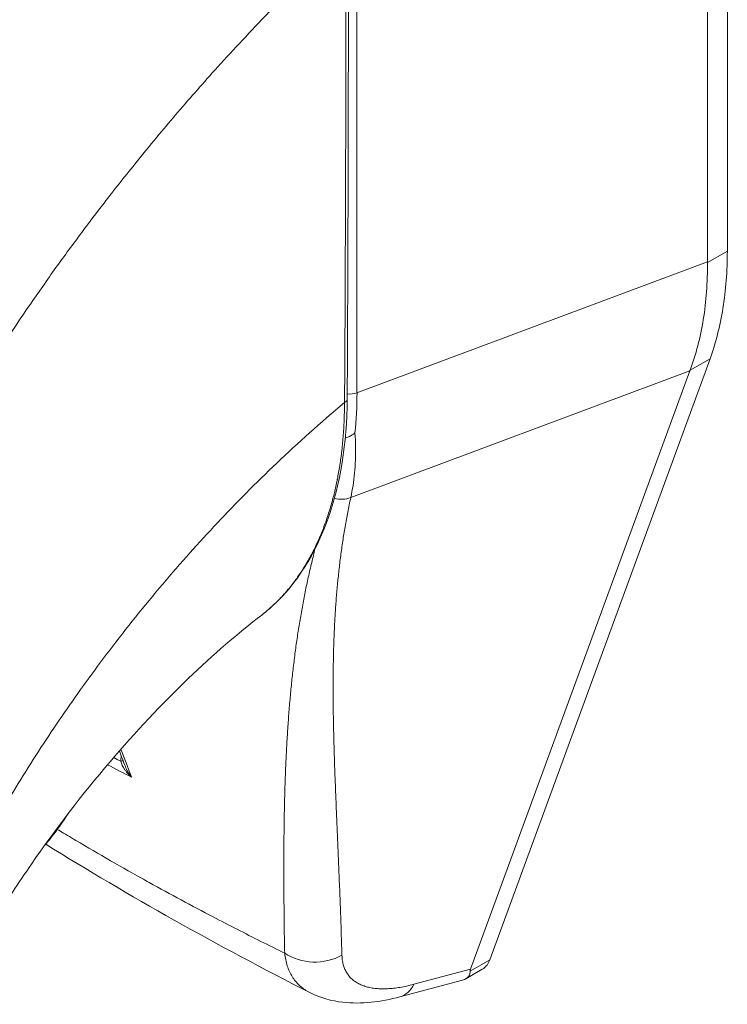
# Model space of a CAD drawing. Header units: inches. Extents: x 4 to 472, y 10 to 298.
# Tile 38 of 50: x 424.724 to 425.509, y 147.642 to 148.734. Entities that reach past the tile are written whole.
import ezdxf

# ---------------------------------------------------------------- set-up
doc = ezdxf.new("R2010")
doc.units = ezdxf.units.IN
doc.header["$LTSCALE"] = 28
doc.header["$MEASUREMENT"] = 0
doc.layers.add('Visible (ANSI)', color=7, linetype='Continuous', lineweight=5)
doc.layers.add('Visible Narrow (ANSI)', color=7, linetype='Continuous', lineweight=5)

msp = doc.modelspace()

# ---------------------------------------------------------------- linework, layer by layer
at = {"layer": 'Visible (ANSI)'}
for p, q in [((425.509, 148.4773), (425.509, 149.0915)), ((425.4869, 148.4653), (425.4869, 149.0743)), ((425.2454, 147.6912), (425.4898, 148.3579)), ((425.2242, 147.681), (425.4675, 148.3446)), ((425.2189, 147.6703), (425.2371, 147.6808)), ((425.1459, 147.6503), (425.2151, 147.6688))]:
    msp.add_line(p, q, dxfattribs=at)
for centre, major_axis, ratio, start_param, end_param in [((424.6944, 148.7223), (-0.2338, 0.406), 0.578093, 4.40779, 4.407791), ((424.6652, 148.7054), (0.3026, -0.5254), 0.578093, 6.171996, 6.172033), ((424.6652, 148.7054), (0.3163, -0.5493), 0.578093, 6.053216, 6.053257), ((425.4396, 147.7857), (-0.2155, -0.1081), 0.107777, 6.169061, 6.237889)]:
    msp.add_ellipse(centre, major_axis=major_axis, ratio=ratio, start_param=start_param, end_param=end_param, dxfattribs=at)
for points in [[(425.0887, 148.8294), (425.0887, 148.6569), (425.0883, 148.4848), (425.0874, 148.3129)], [(424.9438, 148.6815), (424.9438, 148.6815), (424.9438, 148.6815), (424.9438, 148.6815)], [(424.9335, 148.67), (424.9335, 148.67), (424.9335, 148.67), (424.9335, 148.67)], [(425.4869, 148.4653), (425.4869, 148.4651), (425.4869, 148.4648), (425.4869, 148.4646)], [(425.4677, 148.3452), (425.4676, 148.345), (425.4675, 148.3448), (425.4675, 148.3446)], [(424.9925, 148.0737), (424.9925, 148.0737), (424.9925, 148.0737), (424.9925, 148.0737)], [(424.8026, 148.0062), (424.8026, 148.0062), (424.8026, 148.0062), (424.8026, 148.0062)], [(424.8413, 147.9056), (424.8391, 147.9114), (424.8369, 147.9172), (424.8347, 147.923)], [(425.0459, 147.655), (424.9433, 147.7072), (424.8451, 147.7623), (424.7529, 147.8195)], [(425.0459, 147.655), (425.0459, 147.655), (425.0459, 147.655), (425.0459, 147.655)]]:
    msp.add_open_spline(points, degree=3, dxfattribs=at)
for points, knots in [([(425.509, 148.4773), (425.509, 148.4551), (425.5073, 148.4339), (425.5009, 148.3939), (425.4961, 148.3751), (425.4898, 148.3579)], [0, 0, 0, 0, 0.294946, 0.294946, 0.5898921, 0.5898921, 0.5898921, 0.5898921]), ([(425.4677, 148.3452), (425.4742, 148.3625), (425.4791, 148.3813), (425.4856, 148.4214), (425.4871, 148.4425), (425.4869, 148.4646)], [-0.5896434, -0.5896434, -0.5896434, -0.5896434, -0.2948439, -0.2948439, 0, 0, 0, 0]), ([(425.0874, 148.3129), (425.0871, 148.2642), (425.0798, 148.2188), (425.0522, 148.1417), (425.0316, 148.1088), (425.0012, 148.0807), (424.9969, 148.0771), (424.9925, 148.0737)], [0, 0, 0, 0, 0.647391, 0.647391, 1.290893, 1.290893, 1.392362, 1.392362, 1.392362, 1.392362]), ([(425.0852, 148.2699), (425.0861, 148.2702), (425.087, 148.2705), (425.0892, 148.2715), (425.0905, 148.2721), (425.093, 148.2735), (425.0941, 148.2742), (425.0955, 148.2752), (425.0957, 148.2754), (425.0959, 148.2756)], [0.02312455, 0.02312455, 0.02312455, 0.02312455, 0.03464891, 0.03464891, 0.05076492, 0.05076492, 0.06565697, 0.06565697, 0.06905546, 0.06905546, 0.06905546, 0.06905546]), ([(424.9925, 148.0737), (424.9666, 148.0537), (424.9387, 148.0297), (424.8818, 147.9751), (424.8523, 147.9438), (424.7934, 147.8748), (424.7637, 147.836), (424.7229, 147.7769), (424.7093, 147.7562), (424.6968, 147.7358)], [0, 0, 0, 0, 0.446381, 0.446381, 0.917028, 0.917028, 1.437182, 1.437182, 1.715865, 1.715865, 1.715865, 1.715865]), ([(424.751, 147.8173), (424.7549, 147.8218), (424.7586, 147.8265), (424.7679, 147.8386), (424.7733, 147.8463), (424.7785, 147.8543)], [4.8430268, 4.8430268, 4.8430268, 4.8430268, 4.9280206, 4.9280206, 5.0602925, 5.0602925, 5.0602925, 5.0602925]), ([(425.2454, 147.6912), (425.2446, 147.6891), (425.2427, 147.6855), (425.2397, 147.6824), (425.2377, 147.6811), (425.2371, 147.6808)], [0, 0, 0, 0, 0.1629274, 0.3097424, 0.3660715, 0.3660715, 0.3660715, 0.3660715]), ([(425.2151, 147.6688), (425.2182, 147.6696), (425.2205, 147.671), (425.2236, 147.675), (425.2239, 147.6771), (425.2238, 147.6788)], [-0.07791979, -0.07791979, -0.07791979, -0.07791979, -0.03979196, -0.03979196, 0, 0, 0, 0]), ([(425.1459, 147.6503), (425.1243, 147.6446), (425.1029, 147.642), (425.0699, 147.6457), (425.0574, 147.6492), (425.0459, 147.655)], [0, 0, 0, 0, 0.2802006, 0.2802006, 0.4544918, 0.4544918, 0.4544918, 0.4544918])]:
    msp.add_open_spline(points, degree=3, knots=knots, dxfattribs=at)
at = {"layer": 'Visible Narrow (ANSI)'}
for p, q in [((425.0982, 148.3201), (425.0982, 148.8502)), ((425.509, 148.4773), (425.4869, 148.4646)), ((425.0982, 148.3201), (425.4869, 148.4653)), ((424.7326, 148.4136), (424.7326, 148.4137)), ((425.4898, 148.3579), (425.4677, 148.3452)), ((425.0913, 148.204), (425.4675, 148.3446)), ((424.9238, 148.1547), (424.9238, 148.1547)), ((425.2454, 147.6912), (425.2238, 147.6788)), ((425.1611, 147.6642), (425.2242, 147.681))]:
    msp.add_line(p, q, dxfattribs=at)
for centre, major_axis, ratio, start_param, end_param in [((424.6652, 148.7054), (-0.2269, 0.394), 0.578093, 4.366568, 4.36657), ((424.6652, 148.7054), (0.2159, -0.3749), 0.578093, 1.195007, 1.195009), ((425.0903, 148.3266), (0.0138, 0), 0.575862, 4.268565, 4.268603), ((425.0903, 148.3266), (0.0138, 0), 0.575862, 4.496178, 5.323254), ((424.7541, 148.5202), (-0.242, 0.4249), 0.575806, 3.816727, 3.931565), ((425.0791, 148.313), (0.00827, -0.00005), 0.57969, 5.407124, 6.283185), ((425.079, 148.2216), (-0.0223, 0.0068), 0.823046, 1.56111, 2.375041), ((424.6827, 147.9319), (-0.0789, -0.1374), 0.578826, 2.345857, 2.345918), ((424.673, 147.9375), (-0.0721, -0.1255), 0.578826, 2.080806, 2.081075), ((424.8315, 147.9127), (-0.00827, -0.00016), 0.178961, 2.18534, 2.655979), ((425.0521, 147.7358), (-0.0551, -0.0016), 0.851152, 0.87929, 2.110203), ((425.1317, 147.7036), (0.0142, -0.0533), 0.593599, 6.283184, 6.877153)]:
    msp.add_ellipse(centre, major_axis=major_axis, ratio=ratio, start_param=start_param, end_param=end_param, dxfattribs=at)
for points, knots in [([(424.6296, 148.2499), (424.6313, 148.2527), (424.6329, 148.2555), (424.6345, 148.2583), (424.6466, 148.2791), (424.6593, 148.3003), (424.673, 148.3224), (424.6748, 148.3252), (424.6766, 148.3281), (424.6784, 148.331), (424.6904, 148.3501), (424.7032, 148.3698), (424.7162, 148.3893), (424.7224, 148.3986), (424.7286, 148.4079), (424.7349, 148.417), (424.7447, 148.4312), (424.7545, 148.4452), (424.7643, 148.4589), (424.7739, 148.4723), (424.7835, 148.4853), (424.793, 148.498), (424.8012, 148.5091), (424.8094, 148.5198), (424.8176, 148.5305), (424.8287, 148.5448), (424.8399, 148.559), (424.8516, 148.5736), (424.8596, 148.5835), (424.8678, 148.5935), (424.8763, 148.6037), (424.8897, 148.6199), (424.9038, 148.6364), (424.9186, 148.6532), (424.9257, 148.6613), (424.9331, 148.6696), (424.9405, 148.6779), (424.9582, 148.6974), (424.9768, 148.7174), (424.9963, 148.7377), (425.001, 148.7425), (425.0057, 148.7473), (425.0104, 148.7522), (425.0342, 148.7764), (425.0594, 148.801), (425.086, 148.8259)], [0, 0, 0, 0, 0.0152892, 0.0152892, 0.0152892, 0.1281656, 0.1281656, 0.1281656, 0.1428571, 0.1428571, 0.1428571, 0.2397281, 0.2397281, 0.2397281, 0.2857143, 0.2857143, 0.2857143, 0.3578831, 0.3578831, 0.3578831, 0.4285714, 0.4285714, 0.4285714, 0.4897426, 0.4897426, 0.4897426, 0.5714286, 0.5714286, 0.5714286, 0.6267197, 0.6267197, 0.6267197, 0.7142857, 0.7142857, 0.7142857, 0.756805, 0.756805, 0.756805, 0.8571429, 0.8571429, 0.8571429, 0.8810186, 0.8810186, 0.8810186, 1, 1, 1, 1]), ([(425.0844, 148.3093), (425.0847, 148.3515), (425.0849, 148.394), (425.0851, 148.4345), (425.0852, 148.475), (425.0854, 148.5136), (425.0855, 148.555), (425.0857, 148.5964), (425.0858, 148.6405), (425.0859, 148.685), (425.086, 148.7294), (425.086, 148.7742), (425.086, 148.8259)], [0, 0, 0, 0, 0.25, 0.25, 0.25, 0.5, 0.5, 0.5, 0.75, 0.75, 0.75, 1, 1, 1, 1]), ([(424.6529, 147.7615), (424.6629, 147.7816), (424.674, 147.8027), (424.6866, 147.8253), (424.6992, 147.848), (424.7133, 147.8721), (424.728, 147.8958), (424.7428, 147.9195), (424.758, 147.9427), (424.7737, 147.9655), (424.7894, 147.9883), (424.8056, 148.0107), (424.8239, 148.0347), (424.8422, 148.0586), (424.8626, 148.0841), (424.8827, 148.1079), (424.9028, 148.1317), (424.9226, 148.1538), (424.9433, 148.1758), (424.9641, 148.1979), (424.9858, 148.2199), (425.0093, 148.2422), (425.0327, 148.2645), (425.0577, 148.287), (425.0844, 148.3093)], [0, 0, 0, 0, 0.125, 0.125, 0.125, 0.25, 0.25, 0.25, 0.375, 0.375, 0.375, 0.5, 0.5, 0.5, 0.625, 0.625, 0.625, 0.75, 0.75, 0.75, 0.875, 0.875, 0.875, 1, 1, 1, 1]), ([(424.9925, 148.0737), (424.9929, 148.074), (424.9932, 148.0743), (424.9936, 148.0746), (424.9945, 148.0753), (424.9953, 148.0759), (424.9962, 148.0766), (424.9994, 148.0793), (425.0028, 148.0822), (425.0061, 148.0853), (425.0069, 148.0861), (425.0077, 148.0869), (425.0085, 148.0876), (425.0119, 148.0909), (425.0152, 148.0944), (425.0184, 148.0981), (425.0191, 148.0988), (425.0198, 148.0996), (425.0205, 148.1004), (425.0236, 148.1042), (425.0267, 148.108), (425.0296, 148.1119), (425.0302, 148.1127), (425.0307, 148.1135), (425.0313, 148.1143), (425.0342, 148.1183), (425.037, 148.1225), (425.0396, 148.1268), (425.0401, 148.1275), (425.0406, 148.1283), (425.041, 148.1291), (425.0437, 148.1334), (425.0462, 148.1379), (425.0485, 148.1424), (425.0489, 148.1431), (425.0493, 148.1439), (425.0497, 148.1446), (425.052, 148.1492), (425.0542, 148.1539), (425.0563, 148.1587), (425.0566, 148.1593), (425.0569, 148.16), (425.0572, 148.1607), (425.0592, 148.1655), (425.0612, 148.1704), (425.0629, 148.1754), (425.0632, 148.176), (425.0634, 148.1766), (425.0636, 148.1772), (425.0654, 148.1822), (425.067, 148.1873), (425.0685, 148.1922), (425.0686, 148.1927), (425.0688, 148.1932), (425.0689, 148.1937), (425.0704, 148.1986), (425.0717, 148.2034), (425.0728, 148.208), (425.0729, 148.2084), (425.073, 148.2088), (425.0731, 148.2092), (425.0742, 148.2139), (425.0753, 148.2186), (425.0762, 148.2233), (425.0763, 148.2236), (425.0763, 148.224), (425.0764, 148.2243), (425.0774, 148.2291), (425.0782, 148.2341), (425.079, 148.2392), (425.0791, 148.2394), (425.0791, 148.2397), (425.0792, 148.24), (425.08, 148.2451), (425.0807, 148.2504), (425.0813, 148.2558), (425.0813, 148.256), (425.0814, 148.2562), (425.0814, 148.2564), (425.082, 148.2619), (425.0825, 148.2675), (425.083, 148.2733), (425.083, 148.2734), (425.083, 148.2735), (425.083, 148.2736), (425.0834, 148.2795), (425.0838, 148.2856), (425.084, 148.2916), (425.0842, 148.2976), (425.0843, 148.3035), (425.0844, 148.3093)], [0.6998682, 0.6998682, 0.6998682, 0.6998682, 0.7017394, 0.7017394, 0.7017394, 0.7058824, 0.7058824, 0.7058824, 0.7216774, 0.7216774, 0.7216774, 0.7254902, 0.7254902, 0.7254902, 0.7415813, 0.7415813, 0.7415813, 0.745098, 0.745098, 0.745098, 0.7614429, 0.7614429, 0.7614429, 0.7647059, 0.7647059, 0.7647059, 0.781345, 0.781345, 0.781345, 0.7843137, 0.7843137, 0.7843137, 0.8012383, 0.8012383, 0.8012383, 0.8039216, 0.8039216, 0.8039216, 0.8211313, 0.8211313, 0.8211313, 0.8235294, 0.8235294, 0.8235294, 0.841031, 0.841031, 0.841031, 0.8431373, 0.8431373, 0.8431373, 0.8609352, 0.8609352, 0.8609352, 0.8627451, 0.8627451, 0.8627451, 0.8808002, 0.8808002, 0.8808002, 0.8823529, 0.8823529, 0.8823529, 0.9006992, 0.9006992, 0.9006992, 0.9019608, 0.9019608, 0.9019608, 0.9206058, 0.9206058, 0.9206058, 0.9215686, 0.9215686, 0.9215686, 0.9404978, 0.9404978, 0.9404978, 0.9411765, 0.9411765, 0.9411765, 0.9603964, 0.9603964, 0.9603964, 0.9607843, 0.9607843, 0.9607843, 0.9802899, 0.9802899, 0.9802899, 1, 1, 1, 1]), ([(425.0959, 148.2756), (425.0963, 148.2704), (425.0965, 148.2653), (425.0966, 148.2602), (425.0966, 148.2552), (425.0966, 148.2502), (425.0964, 148.2454), (425.0962, 148.2405), (425.0959, 148.2357), (425.0955, 148.231), (425.095, 148.2263), (425.0944, 148.2217), (425.0938, 148.2172), (425.0931, 148.2127), (425.0922, 148.2083), (425.0913, 148.204)], [0, 0, 0, 0, 0.2, 0.2, 0.2, 0.4, 0.4, 0.4, 0.6, 0.6, 0.6, 0.8, 0.8, 0.8, 1, 1, 1, 1]), ([(425.0913, 148.204), (425.0901, 148.1985), (425.089, 148.1931), (425.088, 148.1877), (425.0869, 148.1824), (425.086, 148.177), (425.085, 148.1716), (425.0841, 148.1662), (425.0832, 148.1608), (425.0824, 148.1555), (425.0816, 148.1501), (425.0808, 148.1447), (425.0801, 148.1393), (425.0794, 148.134), (425.0788, 148.1286), (425.0782, 148.1232), (425.0776, 148.1178), (425.077, 148.1124), (425.0765, 148.107), (425.076, 148.1016), (425.0755, 148.0962), (425.0751, 148.0907), (425.0747, 148.0853), (425.0743, 148.0798), (425.074, 148.0743), (425.0736, 148.0688), (425.0733, 148.0633), (425.0731, 148.0577), (425.0728, 148.0522), (425.0726, 148.0466), (425.0724, 148.0409), (425.0722, 148.0353), (425.0721, 148.0296), (425.072, 148.0239), (425.0719, 148.0182), (425.0718, 148.0124), (425.0717, 148.0066), (425.0717, 148.0007), (425.0717, 147.9948), (425.0717, 147.9889), (425.0717, 147.9829), (425.0718, 147.9769), (425.0718, 147.9708), (425.0719, 147.9647), (425.072, 147.9585), (425.0722, 147.9522), (425.0723, 147.9459), (425.0724, 147.9396), (425.0726, 147.9331), (425.0728, 147.9267), (425.073, 147.9201), (425.0732, 147.9134), (425.0734, 147.9068), (425.0736, 147.9), (425.0739, 147.8931), (425.0742, 147.8862), (425.0744, 147.8792), (425.0747, 147.8721), (425.075, 147.8649), (425.0753, 147.8576), (425.0756, 147.8502), (425.0759, 147.8428), (425.0763, 147.8352), (425.0766, 147.8274), (425.0769, 147.8197), (425.0772, 147.8118), (425.0776, 147.8037), (425.0779, 147.7956), (425.0783, 147.7873), (425.0786, 147.7788), (425.079, 147.7703), (425.0793, 147.7616), (425.0796, 147.7527), (425.08, 147.7438), (425.0803, 147.7347), (425.0806, 147.7253), (425.0809, 147.7159), (425.0812, 147.7063), (425.0815, 147.6964)], [0, 0, 0, 0, 0.038462, 0.038462, 0.038462, 0.076923, 0.076923, 0.076923, 0.115385, 0.115385, 0.115385, 0.153846, 0.153846, 0.153846, 0.192308, 0.192308, 0.192308, 0.230769, 0.230769, 0.230769, 0.269231, 0.269231, 0.269231, 0.307692, 0.307692, 0.307692, 0.346154, 0.346154, 0.346154, 0.384615, 0.384615, 0.384615, 0.423077, 0.423077, 0.423077, 0.461538, 0.461538, 0.461538, 0.5, 0.5, 0.5, 0.538462, 0.538462, 0.538462, 0.576923, 0.576923, 0.576923, 0.615385, 0.615385, 0.615385, 0.653846, 0.653846, 0.653846, 0.692308, 0.692308, 0.692308, 0.730769, 0.730769, 0.730769, 0.769231, 0.769231, 0.769231, 0.807692, 0.807692, 0.807692, 0.846154, 0.846154, 0.846154, 0.884615, 0.884615, 0.884615, 0.923077, 0.923077, 0.923077, 0.961538, 0.961538, 0.961538, 1, 1, 1, 1]), ([(425.0516, 148.1468), (425.051, 148.1446), (425.0505, 148.1423), (425.0499, 148.14), (425.0486, 148.1346), (425.0473, 148.1292), (425.046, 148.1238), (425.0448, 148.1184), (425.0436, 148.1129), (425.0424, 148.1075), (425.0413, 148.1021), (425.0402, 148.0966), (425.0391, 148.0911), (425.0381, 148.0857), (425.0371, 148.0802), (425.0361, 148.0746), (425.0351, 148.0691), (425.0342, 148.0636), (425.0334, 148.058), (425.0325, 148.0524), (425.0316, 148.0468), (425.0308, 148.0412), (425.0301, 148.0355), (425.0293, 148.0299), (425.0286, 148.0241), (425.0279, 148.0184), (425.0272, 148.0126), (425.0265, 148.0068), (425.0259, 148.0009), (425.0253, 147.995), (425.0247, 147.9891), (425.0242, 147.9831), (425.0236, 147.9771), (425.0231, 147.971), (425.0226, 147.9649), (425.0222, 147.9588), (425.0217, 147.9525), (425.0213, 147.9463), (425.0209, 147.9399), (425.0205, 147.9335), (425.0201, 147.9271), (425.0198, 147.9206), (425.0195, 147.914), (425.0192, 147.9073), (425.0189, 147.9006), (425.0187, 147.8937), (425.0184, 147.8869), (425.0182, 147.8799), (425.018, 147.8728), (425.0178, 147.8657), (425.0177, 147.8585), (425.0175, 147.8511), (425.0174, 147.8438), (425.0173, 147.8362), (425.0172, 147.8285), (425.0171, 147.8209), (425.0171, 147.813), (425.017, 147.805), (425.017, 147.797), (425.017, 147.7888), (425.0171, 147.7804), (425.0171, 147.7719), (425.0171, 147.7633), (425.0172, 147.7545), (425.0173, 147.7457), (425.0174, 147.7367), (425.0175, 147.7274), (425.0176, 147.7181), (425.0178, 147.7085), (425.018, 147.6987)], [0.1377234, 0.1377234, 0.1377234, 0.1377234, 0.1538462, 0.1538462, 0.1538462, 0.1923077, 0.1923077, 0.1923077, 0.2307692, 0.2307692, 0.2307692, 0.2692308, 0.2692308, 0.2692308, 0.3076923, 0.3076923, 0.3076923, 0.3461538, 0.3461538, 0.3461538, 0.3846154, 0.3846154, 0.3846154, 0.4230769, 0.4230769, 0.4230769, 0.4615385, 0.4615385, 0.4615385, 0.5, 0.5, 0.5, 0.5384615, 0.5384615, 0.5384615, 0.5769231, 0.5769231, 0.5769231, 0.6153846, 0.6153846, 0.6153846, 0.6538462, 0.6538462, 0.6538462, 0.6923077, 0.6923077, 0.6923077, 0.7307692, 0.7307692, 0.7307692, 0.7692308, 0.7692308, 0.7692308, 0.8076923, 0.8076923, 0.8076923, 0.8461538, 0.8461538, 0.8461538, 0.8846154, 0.8846154, 0.8846154, 0.9230769, 0.9230769, 0.9230769, 0.9615385, 0.9615385, 0.9615385, 1, 1, 1, 1]), ([(424.8481, 147.8939), (424.847, 147.8948), (424.8461, 147.8957), (424.8452, 147.8967), (424.8443, 147.8976), (424.8435, 147.8985), (424.8427, 147.8994), (424.842, 147.9003), (424.8413, 147.9012), (424.8407, 147.902), (424.8401, 147.9029), (424.8396, 147.9037), (424.8391, 147.9046), (424.8386, 147.9054), (424.8382, 147.9062), (424.8379, 147.907), (424.8375, 147.9078), (424.8372, 147.9086), (424.8369, 147.9093), (424.8367, 147.9101), (424.8365, 147.9108), (424.8363, 147.9115)], [0, 0, 0, 0, 0.1428571, 0.1428571, 0.1428571, 0.2857143, 0.2857143, 0.2857143, 0.4285714, 0.4285714, 0.4285714, 0.5714286, 0.5714286, 0.5714286, 0.7142857, 0.7142857, 0.7142857, 0.8571429, 0.8571429, 0.8571429, 0.9999993, 0.9999993, 0.9999993, 0.9999993]), ([(424.8481, 147.8939), (424.8471, 147.8951), (424.8462, 147.8963), (424.8455, 147.8975), (424.8447, 147.8987), (424.844, 147.8999), (424.8434, 147.901), (424.8428, 147.9021), (424.8423, 147.9032), (424.8418, 147.9043), (424.8416, 147.9048), (424.8414, 147.9052), (424.8413, 147.9056)], [0.0000004, 0.0000004, 0.0000004, 0.0000004, 0.1666667, 0.1666667, 0.1666667, 0.3333333, 0.3333333, 0.3333333, 0.5, 0.5, 0.5, 0.5681708, 0.5681708, 0.5681708, 0.5681708]), ([(425.018, 147.6987), (425.0003, 147.7074), (424.9828, 147.7162), (424.9652, 147.7252), (424.9564, 147.7297), (424.9476, 147.7343), (424.9387, 147.7389), (424.9151, 147.7513), (424.8913, 147.7641), (424.8677, 147.7771), (424.8649, 147.7787), (424.8621, 147.7802), (424.8592, 147.7818), (424.8329, 147.7965), (424.807, 147.8115), (424.7815, 147.8266), (424.7785, 147.8284), (424.7756, 147.8301), (424.7726, 147.8319), (424.7704, 147.8333), (424.7681, 147.8346), (424.7658, 147.836)], [0, 0, 0, 0, 0.1332987, 0.1332987, 0.1332987, 0.2, 0.2, 0.2, 0.378562, 0.378562, 0.378562, 0.4, 0.4, 0.4, 0.6, 0.6, 0.6, 0.6231445, 0.6231445, 0.6231445, 0.6411021, 0.6411021, 0.6411021, 0.6411021]), ([(425.018, 147.6987), (425.0182, 147.6962), (425.0186, 147.6938), (425.0191, 147.6914), (425.0196, 147.6891), (425.0202, 147.6869), (425.0208, 147.6847), (425.0215, 147.6826), (425.0224, 147.6805), (425.0233, 147.6785), (425.0242, 147.6765), (425.0252, 147.6746), (425.0263, 147.6728), (425.0274, 147.671), (425.0286, 147.6693), (425.03, 147.6677), (425.0313, 147.6661), (425.0327, 147.6646), (425.0342, 147.6632), (425.0357, 147.6617), (425.0373, 147.6604), (425.039, 147.6592), (425.0407, 147.6579), (425.0425, 147.6568), (425.0444, 147.6558), (425.0449, 147.6555), (425.0454, 147.6552), (425.0459, 147.655)], [0, 0, 0, 0, 0.0555556, 0.0555556, 0.0555556, 0.1111111, 0.1111111, 0.1111111, 0.1666667, 0.1666667, 0.1666667, 0.2222222, 0.2222222, 0.2222222, 0.2777778, 0.2777778, 0.2777778, 0.3333333, 0.3333333, 0.3333333, 0.3888889, 0.3888889, 0.3888889, 0.4444444, 0.4444444, 0.4444444, 0.4587879, 0.4587879, 0.4587879, 0.4587879]), ([(425.0815, 147.6964), (425.0816, 147.6946), (425.0817, 147.6928), (425.0819, 147.6912), (425.0822, 147.6895), (425.0825, 147.6879), (425.0829, 147.6863), (425.0833, 147.6848), (425.0838, 147.6833), (425.0844, 147.6818), (425.085, 147.6804), (425.0856, 147.679), (425.0864, 147.6777), (425.0871, 147.6764), (425.088, 147.6752), (425.0889, 147.674), (425.0898, 147.6728), (425.0908, 147.6717), (425.0919, 147.6707), (425.0929, 147.6696), (425.0941, 147.6687), (425.0953, 147.6678), (425.0966, 147.6669), (425.0979, 147.666), (425.0993, 147.6653), (425.1007, 147.6645), (425.1021, 147.6638), (425.1037, 147.6632), (425.1052, 147.6626), (425.1068, 147.662), (425.1085, 147.6615), (425.1102, 147.6611), (425.112, 147.6606), (425.1138, 147.6603), (425.1156, 147.66), (425.1175, 147.6597), (425.1195, 147.6595), (425.1214, 147.6593), (425.1234, 147.6592), (425.1255, 147.6592), (425.1276, 147.6592), (425.1298, 147.6592), (425.132, 147.6593), (425.1342, 147.6594), (425.1364, 147.6596), (425.1388, 147.6598), (425.1411, 147.6601), (425.1435, 147.6604), (425.1459, 147.6608), (425.1484, 147.6612), (425.1508, 147.6617), (425.1534, 147.6623), (425.1559, 147.6628), (425.1585, 147.6634), (425.1611, 147.6642)], [0, 0, 0, 0, 0.055556, 0.055556, 0.055556, 0.111111, 0.111111, 0.111111, 0.166667, 0.166667, 0.166667, 0.222222, 0.222222, 0.222222, 0.277778, 0.277778, 0.277778, 0.333333, 0.333333, 0.333333, 0.388889, 0.388889, 0.388889, 0.444444, 0.444444, 0.444444, 0.5, 0.5, 0.5, 0.555556, 0.555556, 0.555556, 0.611111, 0.611111, 0.611111, 0.666667, 0.666667, 0.666667, 0.722222, 0.722222, 0.722222, 0.777778, 0.777778, 0.777778, 0.833333, 0.833333, 0.833333, 0.888889, 0.888889, 0.888889, 0.944444, 0.944444, 0.944444, 1, 1, 1, 1])]:
    msp.add_open_spline(points, degree=3, knots=knots, dxfattribs=at)
for points in [[(425.0526, 148.1506), (425.0526, 148.1506), (425.0526, 148.1506), (425.0526, 148.1506)], [(424.8042, 148.0084), (424.8042, 148.0084), (424.8042, 148.0084), (424.8042, 148.0084)], [(424.8364, 147.925), (424.8403, 147.9148), (424.8442, 147.9045), (424.8481, 147.8939)], [(424.8363, 147.9115), (424.8336, 147.9129), (424.831, 147.9143), (424.8284, 147.9157)], [(424.8363, 147.9115), (424.8363, 147.9135), (424.8364, 147.9156), (424.8368, 147.9177)], [(424.8481, 147.8939), (424.8392, 147.8984), (424.8303, 147.903), (424.8215, 147.9077)]]:
    msp.add_open_spline(points, degree=3, dxfattribs=at)

doc.saveas('drawing.dxf')
